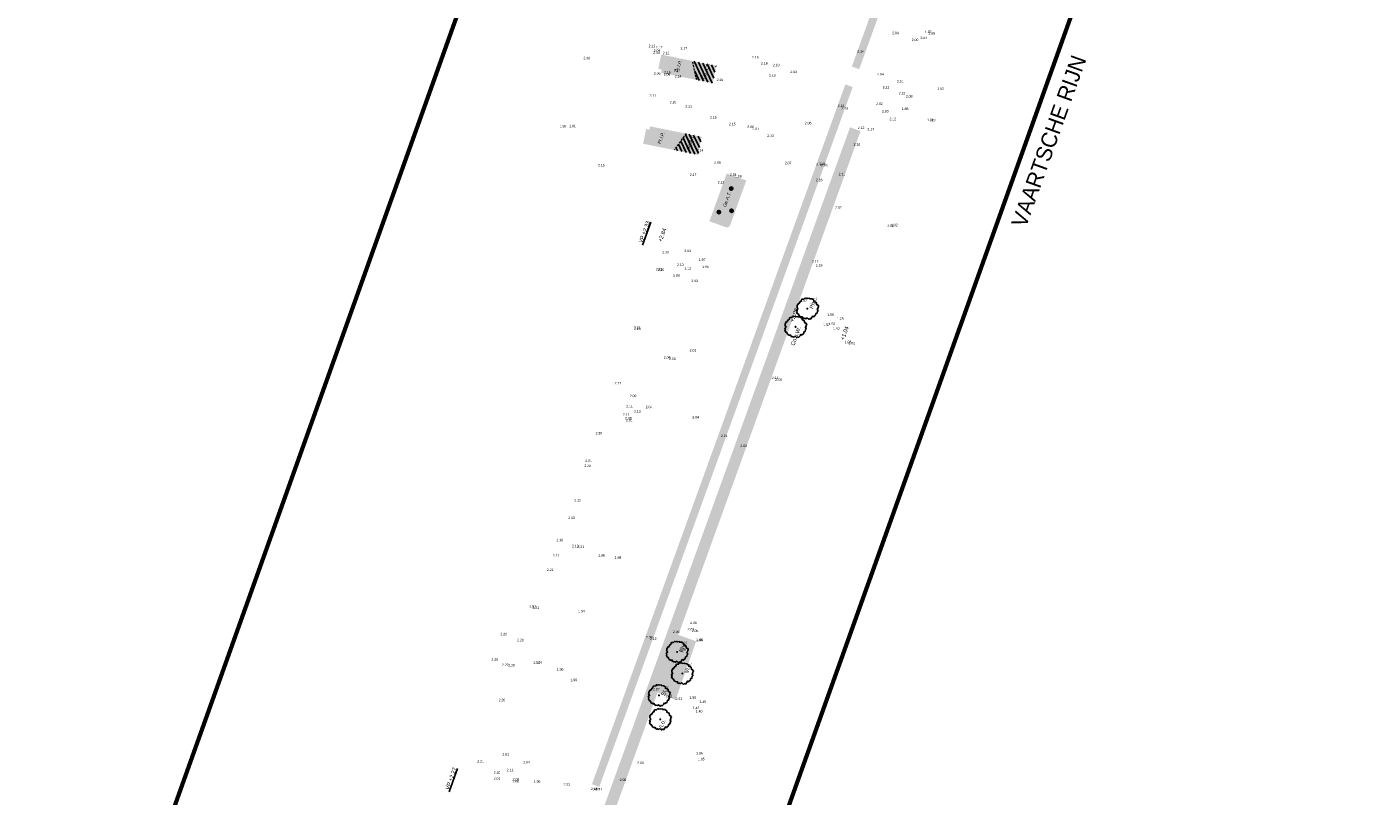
# Model space of a CAD drawing. Header units: metres. Extents: x 132707 to 140183, y 449708 to 457222.
# Tile 17 of 29: x 136604 to 136724, y 454044 to 454113. Entities that reach past the tile are written whole.
import ezdxf

# ---------------------------------------------------------------- set-up
doc = ezdxf.new("R2010")
doc.units = ezdxf.units.M
doc.linetypes.add('DASHED2', pattern=[9.525, 6.35, -3.175])
for name, color, linetype, lineweight in [('-DR-alg-bladkaders viewports', 7, 'Continuous', 60), ('-DR-nw-gr-plantvak-scheiding', 1, 'DASHED2', 9), ('KTop_ORL_Water (t)', 7, 'Continuous', 13)]:
    doc.layers.add(name, color=color, linetype=linetype, lineweight=lineweight)
for name, color, linetype in [('-DR-bs-txt-hoogtemaat', 253, 'Continuous'), ('-DR-nw-gr-arc-bollen', 10, 'Continuous'), ('-DR-nw-gr-arc-solitaire vaste planten-Aster Thomsonii', 213, 'Continuous'), ('-DR-nw-gr-arc-solitaire vaste planten-Euphorbia', 21, 'Continuous'), ('-DR-nw-gr-arc-solitaire vaste planten-Pycnantheum', 42, 'Continuous'), ('-DR-nw-gr-solitaire heester', 96, 'Continuous'), ('-DR-nw-gr-text', 2, 'Continuous')]:
    doc.layers.add(name, color=color, linetype=linetype)
doc.layers.add('-DR-nw-gr-arc-beplanting', color=7, linetype='Continuous', true_color=0xabceb2)
doc.layers.add('-DR-nw-gr-arc-gras', color=7, linetype='Continuous', true_color=0x8ebf73)
doc.styles.add('Drong', font='txt', dxfattribs={"height": 1.8})
doc.styles.add('Style-ROVUCURSIEF', font='ROVUCURSIEF.shx')
pattern_1 = [(115.335625, (136636.36562, 453727.95952), (-0.335521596, -0.158855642), [0.09, -0.2812275]), (205.335625, (136636.36562, 453727.95952), (0.158855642, -0.335521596), [0.09, -0.2812275])]
pattern_2 = [(115.335625, (136417.83466, 453326.90973), (-0.28696179, -0.13586457), [])]

# ---------------------------------------------------------------- blocks, each defined once
blk = doc.blocks.new('Solitaire heester')
blk.add_lwpolyline([(-1.74, -4.39), (-2.17, -3.93), (-2.48, -4.01), (-2.46, -3.24), (-3.11, -3.27), (-3.94, -2.9), (-3.87, -2.45), (-4.36, -2.18), (-4.24, -1.82), (-3.95, -1.28), (-4.47, -0.92), (-4.5, -0.25), (-4.69, -0.11), (-4.52, 0.79), (-4.17, 0.75), (-4.41, 1.52), (-4.33, 2.13), (-3.64, 2.85), (-3.73, 3.15), (-3.09, 3.94), (-2.46, 3.91), (-2.21, 4.36), (-1.73, 4.2), (-1.54, 3.97), (-0.89, 4.71), (-0.77, 4.61), (-0.25, 4.81), (0.84, 4.58), (0.75, 4.39), (2.04, 4.06), (2.2, 3.75), (2.89, 3.89), (3.19, 3.6), (3.37, 2.95), (4.16, 2.63), (4.07, 2.21), (4.43, 1.72), (4.31, 1.42), (4.76, 0.57), (4.52, 0.55), (4.77, -0.52), (4.52, -1.49), (3.98, -1.68), (4.02, -2.01), (3.93, -2.75), (3.06, -3.31), (3.1, -3.8), (2.65, -4.42), (2.35, -4.23), (1.88, -4.37), (1.33, -4.18), (0.7, -4.79), (0.41, -4.64), (-0.51, -4.75), (-0.85, -4.27), (-1.48, -4.4), (-1.74, -4.39)])
blk.add_circle((0, 0), 0.15)

msp = doc.modelspace()

# ---------------------------------------------------------------- hatches: boundary and pattern name
at = {"layer": '-DR-nw-gr-arc-beplanting'}
h = msp.add_hatch(color=256, dxfattribs=at)
h.dxf.hatch_style = 1
h.paths.add_polyline_path([(136660.5, 454108.927), (136660.441, 454108.632), (136663.635, 454107.992), (136663.254, 454109.69), (136660.464, 454110.257), (136660.206, 454108.986)])
h = msp.add_hatch(color=256, dxfattribs=at)
h.dxf.hatch_style = 1
h.paths.add_polyline_path([(136663.635, 454107.992), (136665.067, 454107.706), (136665.384, 454109.257), (136663.254, 454109.69)])
h = msp.add_hatch(color=256, dxfattribs=at)
h.dxf.hatch_style = 1
h.paths.add_polyline_path([(136658.843, 454102.288), (136661.624, 454101.723), (136662.681, 454103.188), (136659.465, 454103.84), (136659.405, 454103.546), (136659.111, 454103.606)])
h = msp.add_hatch(color=256, dxfattribs=at)
h.dxf.hatch_style = 1
h.paths.add_polyline_path([(136661.624, 454101.723), (136663.754, 454101.29), (136664.084, 454102.902), (136662.681, 454103.188)])
h = msp.add_hatch(color=256, dxfattribs=at)
h.dxf.hatch_style = 1
edge = h.paths.add_edge_path()
edge.add_line((136664.771, 454095.353), (136666.239, 454094.821))
edge.add_arc((136666.342, 454095.103), 0.3, 250.09465, 340.09465)
edge.add_line((136666.624, 454095.001), (136668.07, 454098.997))
edge.add_line((136668.07, 454098.997), (136666.32, 454099.63))
edge.add_line((136666.32, 454099.63), (136664.771, 454095.353))
at = {"layer": '-DR-nw-gr-arc-bollen'}
h = msp.add_hatch(dxfattribs=at)
h.set_pattern_fill('ANSI31', color=256, scale=0.1)
h.set_pattern_definition(pattern_2)
h.paths.add_polyline_path([(136663.635, 454107.992), (136665.067, 454107.706), (136665.384, 454109.257), (136663.254, 454109.69)])
h = msp.add_hatch(dxfattribs=at)
h.set_pattern_fill('ANSI31', color=256, scale=0.1)
h.set_pattern_definition(pattern_2)
h.paths.add_polyline_path([(136661.624, 454101.723), (136663.754, 454101.29), (136664.084, 454102.902), (136662.681, 454103.188)])
at = {"layer": '-DR-nw-gr-arc-gras', "transparency": 33554687}
h = msp.add_hatch(dxfattribs=at)
h.set_pattern_fill('AGR-BOLLEN', color=256, scale=0.15, pattern_type=2)
h.set_pattern_definition(pattern_1)
edge = h.paths.add_edge_path()
edge.add_arc((11815580.016, -3784284.907), 12424198.771, 160.0566581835, 160.0569484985, ccw=False)
edge.add_line((136455.782, 453494.254), (136455.124, 453494.493))
edge.add_line((136455.124, 453494.493), (136433.813, 453435.768))
edge.add_line((136433.813, 453435.768), (136432.179, 453431.255))
edge.add_line((136432.179, 453431.255), (136431.678, 453429.87))
edge.add_line((136431.678, 453429.87), (136432.336, 453429.631))
edge.add_line((136432.336, 453429.631), (136434.309, 453435.077))
h = msp.add_hatch(dxfattribs=at)
h.set_pattern_fill('AGR-BOLLEN', color=256, scale=0.15, pattern_type=2)
h.set_pattern_definition(pattern_1)
h.paths.add_polyline_path([(136693.757, 454152.018), (136693.099, 454152.257), (136693.048, 454152.116), (136692.708, 454151.176), (136678.93, 454113.128), (136677.506, 454109.193), (136678.164, 454108.955), (136679.248, 454111.949)])
h = msp.add_hatch(dxfattribs=at)
h.set_pattern_fill('AGR-BOLLEN', color=256, scale=0.15, pattern_type=2)
h.set_pattern_definition(pattern_1)
h.paths.add_polyline_path([(136677.585, 454107.356), (136676.927, 454107.595), (136676.036, 454105.136), (136654.66, 454046.1), (136654.319, 454045.159), (136654.268, 454045.018), (136654.926, 454044.78)])
h = msp.add_hatch(dxfattribs=at)
h.set_pattern_fill('AGR-BOLLEN', color=256, scale=0.15, pattern_type=2)
h.set_pattern_definition(pattern_1)
h.paths.add_polyline_path([(136623.282, 453954.452, 0.0166436), (136622.293, 453951.407), (136620.715, 453945.94, -0.0166436), (136619.648, 453942.654), (136615.175, 453930.3), (136616.115, 453929.96), (136620.588, 453942.314, 0.0166436), (136621.676, 453945.662), (136623.253, 453951.13, -0.0166436), (136624.222, 453954.111), (136660.14, 454053.226), (136661.74, 454052.55), (136663.585, 454057.802), (136661.993, 454058.364), (136678.286, 454103.417), (136677.345, 454103.757)])
at = {"layer": '-DR-nw-gr-arc-solitaire vaste planten-Aster Thomsonii'}
h = msp.add_hatch(color=256, dxfattribs=at)
h.dxf.hatch_style = 1
edge = h.paths.add_edge_path()
edge.add_arc((136666.726, 454098.271), 0.15, 0, 360)
at = {"layer": '-DR-nw-gr-arc-solitaire vaste planten-Euphorbia'}
h = msp.add_hatch(color=256, dxfattribs=at)
h.dxf.hatch_style = 1
edge = h.paths.add_edge_path()
edge.add_arc((136665.623, 454096.176), 0.15, 0, 360)
at = {"layer": '-DR-nw-gr-arc-solitaire vaste planten-Pycnantheum'}
h = msp.add_hatch(color=256, dxfattribs=at)
h.dxf.hatch_style = 1
edge = h.paths.add_edge_path()
edge.add_arc((136666.756, 454096.301), 0.15, 0, 360)

# ---------------------------------------------------------------- linework, layer by layer
at = {"layer": '-DR-alg-bladkaders viewports'}
msp.add_lwpolyline([(136698.08, 454116.464), (136632.635, 453933.324), (136583.961, 453950.718), (136649.406, 454133.858)], close=True, dxfattribs=at)
at = {"layer": '-DR-nw-gr-arc-solitaire vaste planten-Aster Thomsonii'}
msp.add_circle((136666.726, 454098.271), 0.15, dxfattribs=at)
at = {"layer": '-DR-nw-gr-arc-solitaire vaste planten-Euphorbia'}
msp.add_circle((136665.623, 454096.176), 0.15, dxfattribs=at)
at = {"layer": '-DR-nw-gr-arc-solitaire vaste planten-Pycnantheum'}
msp.add_circle((136666.756, 454096.301), 0.15, dxfattribs=at)
at = {"layer": '-DR-nw-gr-plantvak-scheiding', "ltscale": 0.03, "flags": 128}
for points in [[(136663.635, 454107.992), (136663.254, 454109.69)], [(136662.681, 454103.188), (136661.624, 454101.723)]]:
    msp.add_lwpolyline(points, dxfattribs=at)

# ---------------------------------------------------------------- block references
at = {"layer": '-DR-nw-gr-solitaire heester', "xscale": 0.2, "yscale": 0.2, "zscale": 0.2, "rotation": 70.17551579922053}
for p in [(136673.532, 454087.542), (136672.472, 454085.909), (136661.881, 454056.843), (136662.343, 454054.916), (136660.268, 454052.96), (136660.378, 454050.821)]:
    msp.add_blockref('Solitaire heester', p, dxfattribs=at)

# ---------------------------------------------------------------- texts
at = {"layer": '-DR-bs-txt-hoogtemaat', "style": 'Drong'}
for s, rotation, p in [('%%U VP +2.33', 70.33563, (136658.726, 454093.235)), ('+2.84', 70, (136660.506, 454093.472)), ('+2.08', 70, (136672.292, 454086.309)), ('+1.04', 70, (136676.809, 454084.695)), ('%%U VP +2.27', 70.33563, (136641.442, 454044.363))]:
    msp.add_text(s, height=0.36, rotation=rotation, dxfattribs=at).set_placement(p)
at = {"layer": '-DR-bs-txt-hoogtemaat', "color": 253, "char_height": 0.22, "attachment_point": 7, "style": 'Drong'}
for s, insert in [('2.04', (136681.108, 454112.078, 2.041)), ('1.97', (136684.04, 454112.175, 1.971)), ('2.09', (136684.347, 454112.03, 2.087)), ('2.11', (136659.338, 454110.919, 2.107)), ('2.09', (136659.781, 454110.497, 2.092)), ('2.12', (136659.981, 454110.805, 2.12)), ('2.17', (136662.188, 454110.725, 2.171)), ('2.00', (136682.862, 454111.465, 2.004)), ('2.04', (136683.643, 454111.648, 2.041)), ('2.00', (136653.513, 454109.835, 1.999)), ('2.00', (136659.744, 454110.311, 1.996)), ('2.12', (136660.6, 454110.285, 2.12)), ('2.15', (136668.576, 454109.878, 2.146)), ('2.18', (136669.382, 454109.362, 2.18)), ('2.14', (136677.992, 454110.442, 2.138)), ('2.06', (136659.803, 454108.459, 2.056)), ('2.08', (136660.681, 454108.38, 2.08)), ('2.16', (136660.719, 454108.564, 2.155)), ('2.17', (136661.58, 454108.753, 2.167)), ('2.14', (136661.666, 454108.203, 2.144)), ('2.10', (136670.109, 454108.279, 2.102)), ('2.10', (136670.445, 454109.21, 2.104)), ('2.03', (136672.004, 454108.61, 2.029)), ('2.04', (136679.77, 454108.387, 2.039)), ('2.16', (136665.419, 454107.896, 2.158)), ('2.11', (136680.263, 454107.224, 2.105)), ('2.01', (136681.538, 454107.756, 2.007)), ('1.02', (136685.145, 454107.119, 1.024)), ('2.11', (136659.419, 454106.486, 2.108)), ('2.20', (136661.221, 454105.896, 2.198)), ('2.02', (136679.675, 454105.75, 2.015)), ('2.12', (136681.697, 454106.701, 2.122)), ('2.08', (136682.333, 454106.414, 2.082)), ('2.21', (136662.622, 454105.506, 2.209)), ('2.19', (136664.829, 454104.535, 2.191)), ('2.13', (136676.244, 454105.565, 2.133)), ('2.15', (136676.585, 454105.348, 2.151)), ('2.00', (136680.2, 454105.074, 2.004)), ('1.86', (136681.97, 454105.305, 1.861)), ('1.99', (136651.382, 454103.75, 1.994)), ('1.91', (136652.237, 454103.761, 1.907)), ('2.15', (136666.518, 454103.938, 2.151)), ('2.06', (136668.166, 454103.68, 2.063)), ('2.01', (136668.624, 454103.5, 2.01)), ('2.06', (136673.297, 454104.024, 2.06)), ('2.12', (136678.036, 454103.606, 2.119)), ('2.14', (136678.901, 454103.481, 2.137)), ('2.12', (136680.873, 454104.392, 2.124)), ('1.01', (136684.229, 454104.307, 1.014)), ('1.02', (136684.425, 454104.248, 1.017)), ('2.03', (136669.938, 454102.887, 2.029)), ('2.18', (136677.66, 454102.117, 2.184)), ('2.14', (136663.624, 454101.591, 2.135)), ('2.15', (136654.816, 454100.257, 2.149)), ('2.09', (136665.19, 454100.502, 2.093)), ('2.07', (136671.511, 454100.453, 2.071)), ('2.13', (136674.334, 454100.282, 2.13)), ('2.15', (136674.601, 454100.412, 2.154)), ('2.16', (136674.738, 454100.22, 2.162)), ('2.17', (136663.012, 454099.415, 2.166)), ('2.13', (136665.512, 454098.705, 2.128)), ('2.04', (136666.604, 454099.421, 2.035)), ('1.99', (136667.058, 454099.261, 1.985)), ('2.16', (136674.289, 454098.931, 2.156)), ('2.11', (136676.322, 454099.47, 2.106)), ('2.07', (136676.015, 454096.468, 2.066)), ('1.03', (136680.65, 454094.865, 1.027)), ('1.02', (136681.021, 454094.909, 1.021)), ('2.19', (136660.552, 454092.479, 2.187)), ('2.01', (136662.535, 454092.598, 2.014)), ('2.13', (136661.88, 454091.358, 2.127)), ('1.97', (136663.822, 454091.805, 1.969)), ('2.12', (136673.937, 454091.639, 2.122)), ('2.19', (136674.283, 454091.299, 2.191)), ('2.15', (136659.978, 454090.956, 2.154)), ('2.15', (136660.143, 454090.896, 2.154)), ('2.08', (136661.529, 454090.393, 2.081)), ('2.12', (136662.543, 454091.019, 2.121)), ('1.95', (136664.135, 454091.174, 1.952)), ('2.03', (136663.164, 454089.918, 2.034)), ('2.07', (136672.904, 454088.147, 2.074)), ('1.56', (136675.312, 454086.893, 1.559)), ('1.39', (136676.179, 454086.54, 1.387)), ('2.33', (136658.01, 454085.733, 2.326)), ('2.16', (136658.027, 454085.62, 2.164)), ('1.57', (136674.957, 454085.995, 1.572)), ('1.50', (136675.429, 454086.065, 1.495)), ('1.40', (136675.819, 454085.657, 1.403)), ('1.03', (136676.87, 454084.447, 1.027)), ('1.02', (136677.2, 454084.34, 1.024)), ('2.06', (136660.696, 454083.079, 2.057)), ('2.00', (136661.157, 454082.938, 1.996)), ('2.01', (136663.004, 454083.701, 2.014)), ('2.17', (136656.292, 454080.761, 2.173)), ('2.11', (136670.336, 454081.25, 2.106)), ('2.08', (136670.656, 454081.083, 2.075)), ('2.09', (136657.651, 454079.624, 2.093)), ('2.11', (136657.329, 454078.708, 2.109)), ('2.13', (136658.034, 454078.241, 2.127)), ('2.04', (136659.067, 454078.635, 2.038)), ('2.11', (136657.044, 454077.957, 2.106)), ('2.09', (136657.226, 454077.635, 2.085)), ('2.01', (136657.308, 454077.453, 2.008)), ('2.04', (136663.244, 454077.714, 2.044)), ('2.30', (136654.59, 454076.293, 2.296)), ('2.21', (136665.798, 454076.057, 2.205)), ('2.09', (136667.532, 454075.169, 2.086)), ('2.20', (136653.581, 454073.38, 2.196)), ('2.31', (136653.672, 454073.818, 2.311)), ('2.19', (136652.698, 454070.307, 2.191)), ('2.20', (136652.155, 454068.724, 2.198)), ('2.30', (136651.092, 454066.734, 2.298)), ('2.13', (136652.478, 454066.204, 2.132)), ('2.01', (136652.981, 454066.144, 2.011)), ('2.21', (136650.753, 454065.351, 2.205)), ('1.96', (136654.827, 454065.372, 1.962)), ('1.98', (136656.308, 454065.166, 1.981)), ('2.21', (136650.234, 454064.078, 2.214)), ('2.21', (136648.67, 454060.832, 2.211)), ('2.21', (136648.949, 454060.698, 2.21)), ('1.94', (136653.02, 454060.383, 1.935)), ('2.03', (136662.818, 454058.763, 2.028)), ('2.08', (136663.051, 454059.337, 2.076)), ('2.20', (136646.082, 454058.33, 2.195)), ('2.20', (136647.581, 454057.796, 2.195)), ('2.08', (136659.089, 454058.046, 2.077)), ('2.10', (136659.463, 454057.915, 2.1)), ('2.06', (136661.505, 454058.537, 2.057)), ('2.05', (136663.188, 454058.626, 2.046)), ('2.00', (136663.585, 454057.802, 2.004)), ('1.90', (136663.632, 454057.823, 1.898)), ('2.05', (136662.063, 454056.957, 2.05)), ('2.20', (136645.283, 454056.067, 2.195)), ('2.27', (136646.222, 454055.576, 2.272)), ('2.20', (136646.782, 454055.538, 2.195)), ('2.11', (136649.031, 454055.773, 2.112)), ('2.01', (136649.234, 454055.784, 2.009)), ('1.96', (136651.126, 454055.17, 1.962)), ('1.99', (136652.348, 454054.228, 1.989)), ('2.07', (136659.72, 454053.403, 2.067)), ('2.01', (136660.872, 454052.787, 2.008)), ('2.20', (136645.931, 454052.432, 2.2)), ('2.03', (136661.74, 454052.55, 2.026)), ('1.50', (136662.991, 454052.647, 1.496)), ('1.42', (136663.281, 454051.731, 1.422)), ('1.40', (136663.883, 454052.288, 1.408)), ('1.40', (136663.549, 454051.418, 1.403)), ('2.21', (136644.015, 454046.948, 2.213)), ('2.01', (136646.258, 454047.573, 2.012)), ('1.94', (136648.108, 454046.877, 1.939)), ('2.06', (136658.328, 454046.81, 2.056)), ('1.06', (136663.587, 454047.679, 1.057)), ('1.05', (136663.75, 454047.154, 1.048)), ('2.10', (136645.483, 454045.953, 2.104)), ('2.11', (136646.655, 454046.175, 2.105)), ('2.01', (136645.485, 454045.423, 2.011)), ('1.98', (136647.122, 454045.14, 1.979)), ('2.08', (136647.175, 454045.345, 2.082)), ('1.98', (136649.064, 454045.153, 1.983)), ('2.03', (136651.727, 454044.874, 2.031)), ('2.08', (136654.175, 454044.495, 2.081)), ('2.17', (136654.372, 454044.428, 2.172)), ('2.11', (136654.591, 454044.459, 2.107)), ('2.06', (136656.743, 454045.298, 2.061))]:
    msp.add_mtext(s, dxfattribs=dict(at, insert=insert))
at = {"layer": '-DR-nw-gr-text', "attachment_point": 1, "rotation": 70.33563, "style": 'Drong'}
for s, width, insert, char_height in [('\\pt0.3;{\\fEurostile|b0|i1|c0|p34;Pr.l.P.}', 1.78782, (136661.684, 454108.753, -4.058), 0.3), ('\\pt0.3;{\\fEurostile|b0|i1|c0|p34;Ge.A.T.}', 1.78782, (136664.082, 454108.152, -4.058), 0.3), ('\\pt0.3;{\\fEurostile|b0|i1|c0|p34;Pr.l.P.}', 1.78782, (136660.125, 454102.332, -4.058), 0.3), ('\\pt0.3;{\\fEurostile|b0|i1|c0|p34;Ge.A.T.}', 1.78782, (136662.698, 454101.793, -4.058), 0.3), ('\\pt0.3;{\\fEurostile|b0|i1|c0|p34;Ge.A.T.}', 1.78782, (136665.961, 454096.701, -4.058), 0.3), ('Ph.c.', 2.13358, (136673.699, 454087.611, -2.029), 0.36), ('Co.s.W.', 2.13358, (136672.03, 454084.325, -2.029), 0.36), ('Ph.c.', 2.13358, (136662.07, 454056.889, -2.029), 0.36), ('Vi.o.', 2.13358, (136662.528, 454055.024, -2.029), 0.36), ('St.p.', 2.13358, (136660.444, 454053.008), 0.36), ('Vi.o.', 2.13358, (136660.176, 454049.918, -2.029), 0.36)]:
    msp.add_mtext_dynamic_manual_height_columns(s, width=width, gutter_width=1.8, heights=[0], dxfattribs=dict(at, insert=insert, char_height=char_height))
at = {"layer": 'KTop_ORL_Water (t)', "style": 'Style-ROVUCURSIEF'}
msp.add_text('VAARTSCHE RIJN', height=1.4, rotation=70.2421, dxfattribs=at).set_placement((136693.048, 454094.69))

doc.saveas('drawing.dxf')
